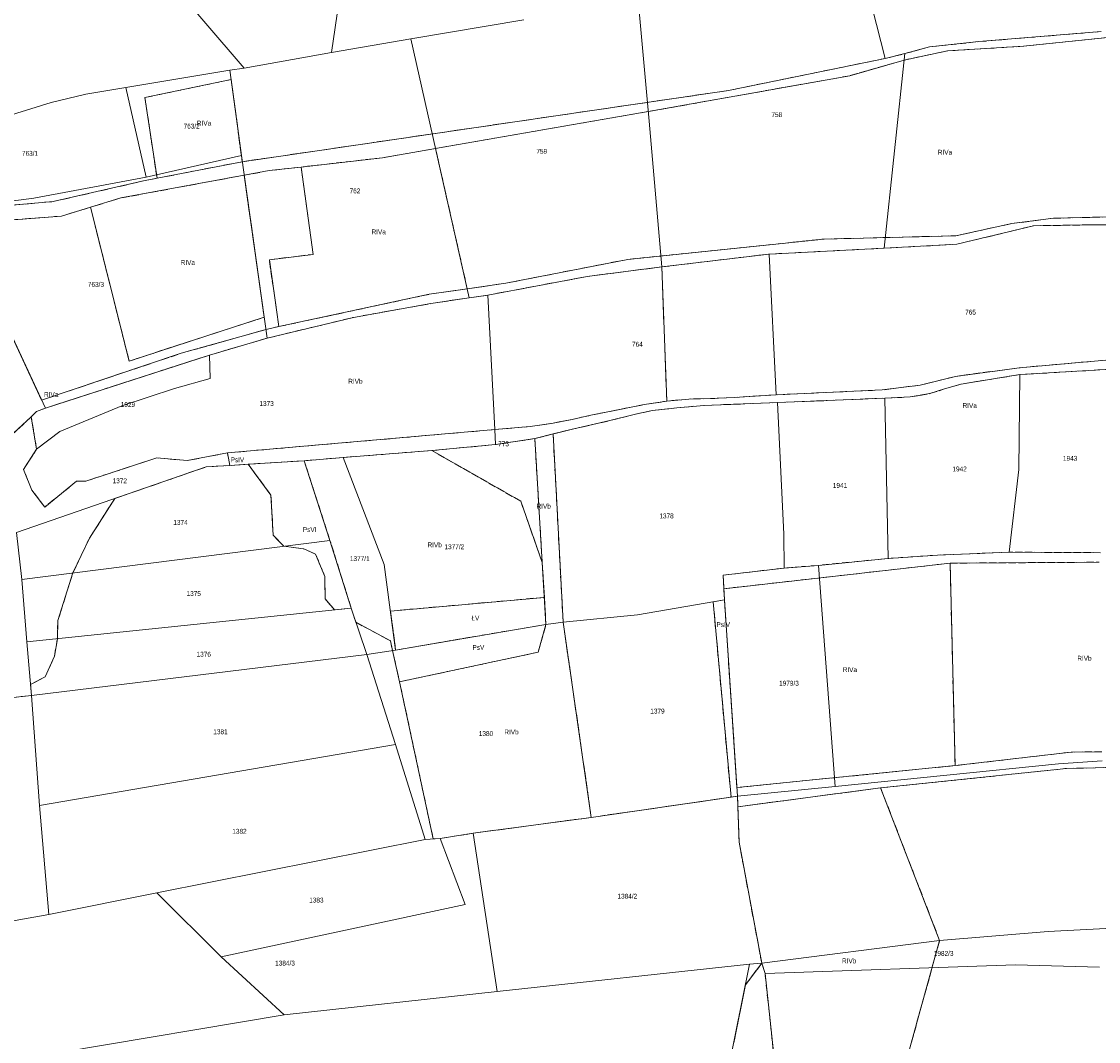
# Model space of a CAD drawing. Header units: metres. Extents: x 7496145 to 7500200, y 5498500 to 5502080.
# Tile 157 of 202: x 7498707 to 7499039, y 5499996 to 5500310. Entities that reach past the tile are written whole.
import ezdxf
from ezdxf.enums import TextEntityAlignment as Align

# ---------------------------------------------------------------- set-up
doc = ezdxf.new("R2010")
doc.units = ezdxf.units.M
doc.header["$MEASUREMENT"] = 0
for name, pattern in [('2.25_0.75', [3, 2.25, -0.75]), ('219-1000', [0]), ('egug-1000', [0])]:
    doc.linetypes.add(name, pattern=pattern)
for name, color, linetype in [('209-oznaczenie konturu klasyfikacyjnego', 7, 'CONTINUOUS'), ('211-numer działki ewidencyjnej', 7, 'CONTINUOUS'), ('217-kontur klasyfikacyjny', 7, 'CONTINUOUS'), ('218-kontur użytku gruntowego', 7, 'CONTINUOUS'), ('219-działka ewidencyjna', 7, 'CONTINUOUS')]:
    doc.layers.add(name, color=color, linetype=linetype)
doc.styles.get("Standard").update_dxf_attribs({"font": 'Working1250', "width": 0.75})

msp = doc.modelspace()

# ---------------------------------------------------------------- linework, layer by layer
at = {"layer": '217-kontur klasyfikacyjny', "color": 3, "linetype": '2.25_0.75', "lineweight": 18, "flags": 128}
for points in [[(7499002.05, 5500303.98), (7499039.71, 5500307.09)], [(7499072.66, 5500308.44), (7499015.79, 5500302.55)], [(7498986.85, 5500302.36), (7499002.05, 5500303.98)], [(7498973.24, 5500298.81), (7498979.27, 5500300.3)], [(7498992.42, 5500301.15), (7498979.06, 5500298.32)], [(7498979.27, 5500300.3), (7498986.85, 5500302.36)], [(7499015.79, 5500302.55), (7498992.42, 5500301.15)], [(7498925.02, 5500288.93), (7498973.24, 5500298.81)], [(7498979.06, 5500298.32), (7498962.41, 5500293.5)], [(7498745.47, 5500286.76), (7498772.01, 5500292.33)], [(7498772.01, 5500292.33), (7498775.16, 5500268.89)], [(7498962.41, 5500293.5), (7498900.34, 5500282.45)], [(7498775.42, 5500267.02), (7498925.02, 5500288.93)], [(7498749.18, 5500261.92), (7498745.47, 5500286.76)], [(7498900.34, 5500282.45), (7498834.9, 5500271.08)], [(7498834.9, 5500271.08), (7498818.61, 5500268.25)], [(7498844.63, 5500227.91), (7498834.9, 5500271.08)], [(7498749.18, 5500261.92), (7498775.42, 5500267.02)], [(7498775.16, 5500268.89), (7498775.42, 5500267.02)], [(7498818.61, 5500268.25), (7498793.52, 5500265.39)], [(7498783.73, 5500264.28), (7498776.01, 5500262.86)], [(7498793.52, 5500265.39), (7498783.73, 5500264.28)], [(7498797.28, 5500238.51), (7498793.52, 5500265.39)], [(7498717.23, 5500254.76), (7498745, 5500261.11)], [(7498776.01, 5500262.86), (7498738.05, 5500255.86)], [(7498745, 5500261.11), (7498749.18, 5500261.92)], [(7498776.01, 5500262.86), (7498782.2, 5500219.14)], [(7498672.71, 5500250.81), (7498717.23, 5500254.76)], [(7498738.05, 5500255.86), (7498728.72, 5500253)], [(7498728.72, 5500253), (7498719.84, 5500250.28)], [(7498740.6, 5500205.66), (7498728.72, 5500253)], [(7499025.02, 5500249.61), (7499060.2, 5500250.51)], [(7498719.84, 5500250.28), (7498682.16, 5500247.41)], [(7498995.01, 5500244.23), (7499012.21, 5500247.98)], [(7498995.32, 5500241.62), (7499018.92, 5500247.3)], [(7499012.21, 5500247.98), (7499025.02, 5500249.61)], [(7499018.92, 5500247.3), (7499034.43, 5500247.56)], [(7499034.43, 5500247.56), (7499058.18, 5500247.62)], [(7498954.52, 5500243.21), (7498995.01, 5500244.23)], [(7498894.08, 5500236.97), (7498954.52, 5500243.21)], [(7498972.92, 5500240.4), (7498995.32, 5500241.62)], [(7498783.76, 5500236.86), (7498797.28, 5500238.51)], [(7498904.55, 5500234.65), (7498937.55, 5500238.59)], [(7498937.55, 5500238.59), (7498972.92, 5500240.4)], [(7498786.64, 5500216.26), (7498783.76, 5500236.86)], [(7498856.53, 5500229.62), (7498894.08, 5500236.97)], [(7498881.57, 5500231.71), (7498904.55, 5500234.65)], [(7498906.02, 5500193.33), (7498904.55, 5500234.65)], [(7498851.03, 5500225.97), (7498881.57, 5500231.71)], [(7498832.92, 5500226.22), (7498844.63, 5500227.91)], [(7498844.63, 5500227.91), (7498856.53, 5500229.62)], [(7498786.64, 5500216.26), (7498832.92, 5500226.22)], [(7498833.4, 5500223.35), (7498845.25, 5500225.16)], [(7498845.25, 5500225.16), (7498851.03, 5500225.97)], [(7498809.65, 5500219.11), (7498833.4, 5500223.35)], [(7498782.2, 5500219.14), (7498740.6, 5500205.66)], [(7498783.11, 5500212.72), (7498809.65, 5500219.11)], [(7498756.62, 5500208.05), (7498782.73, 5500215.42)], [(7498782.73, 5500215.42), (7498786.64, 5500216.26)], [(7498705.34, 5500211.55), (7498713.67, 5500193.65)], [(7498765.31, 5500207.49), (7498783.11, 5500212.72)], [(7498713.67, 5500193.65), (7498756.62, 5500208.05)], [(7498714.83, 5500191.15), (7498765.31, 5500207.49)], [(7499057.33, 5500207.41), (7499038.75, 5500205.74)], [(7499038.75, 5500205.74), (7499014.53, 5500203.6)], [(7498994.86, 5500200.96), (7498984.06, 5500198.27)], [(7499014.53, 5500203.6), (7498994.86, 5500200.96)], [(7498996.64, 5500198.6), (7499014.74, 5500201.49)], [(7499014.74, 5500201.49), (7499044.53, 5500203.27)], [(7498984.06, 5500198.27), (7498972.3, 5500196.78)], [(7498991.49, 5500197.07), (7498996.64, 5500198.6)], [(7498919.47, 5500194.11), (7498912.87, 5500193.98)], [(7498926.78, 5500194.48), (7498919.47, 5500194.11)], [(7498939.66, 5500195.3), (7498926.78, 5500194.48)], [(7498972.3, 5500196.78), (7498939.66, 5500195.3)], [(7498940.14, 5500192.88), (7498973.17, 5500194.26)], [(7498973.17, 5500194.26), (7498980.93, 5500194.61)], [(7498980.93, 5500194.61), (7498987.03, 5500195.63)], [(7498987.03, 5500195.63), (7498991.49, 5500197.07)], [(7498712.09, 5500190.14), (7498714.83, 5500191.15)], [(7498882.72, 5500188.97), (7498891.57, 5500190.8)], [(7498891.57, 5500190.8), (7498899.09, 5500192.25)], [(7498899.09, 5500192.25), (7498906.02, 5500193.33)], [(7498901.5, 5500190.4), (7498909.18, 5500191.25)], [(7498912.87, 5500193.98), (7498906.02, 5500193.33)], [(7498909.18, 5500191.25), (7498917.54, 5500192.02)], [(7498917.54, 5500192.02), (7498940.14, 5500192.88)], [(7498710.47, 5500188.5), (7498701.13, 5500179.84)], [(7498710.47, 5500188.5), (7498712.09, 5500190.14)], [(7498712.12, 5500178.56), (7498710.47, 5500188.5)], [(7498871.12, 5500186.57), (7498876.9, 5500187.73)], [(7498876.9, 5500187.73), (7498882.72, 5500188.97)], [(7498888.55, 5500187.34), (7498896.01, 5500189.2)], [(7498896.01, 5500189.2), (7498901.5, 5500190.4)], [(7498770.84, 5500177.41), (7498853.17, 5500184.58)], [(7498853.17, 5500184.58), (7498863.98, 5500185.53)], [(7498863.98, 5500185.53), (7498871.12, 5500186.57)], [(7498871.07, 5500183.22), (7498876.99, 5500184.7)], [(7498876.99, 5500184.7), (7498888.55, 5500187.34)], [(7498865.42, 5500181.81), (7498853.35, 5500179.95)], [(7498871.07, 5500183.22), (7498865.42, 5500181.81)], [(7498867.72, 5500143.63), (7498865.42, 5500181.81)], [(7498874.15, 5500125.26), (7498871.07, 5500183.22)], [(7498708.06, 5500172.32), (7498712.12, 5500178.56)], [(7498833.71, 5500178.13), (7498806.43, 5500175.99)], [(7498853.35, 5500179.95), (7498833.71, 5500178.13)], [(7498861.11, 5500162.54), (7498833.71, 5500178.13)], [(7498749.16, 5500175.85), (7498727.26, 5500168.72)], [(7498758.47, 5500175.05), (7498749.16, 5500175.85)], [(7498770.84, 5500177.41), (7498758.47, 5500175.05)], [(7498771.58, 5500173.53), (7498770.84, 5500177.41)], [(7498794.46, 5500175), (7498777.2, 5500173.9)], [(7498806.43, 5500175.99), (7498794.46, 5500175)], [(7498802.41, 5500150.47), (7498794.46, 5500175)], [(7498710.68, 5500165.95), (7498708.06, 5500172.32)], [(7498736.22, 5500163.36), (7498764.35, 5500173.11)], [(7498764.35, 5500173.11), (7498771.58, 5500173.53)], [(7498777.2, 5500173.9), (7498771.58, 5500173.53)], [(7498777.2, 5500173.9), (7498784.24, 5500164.4)], [(7498724.45, 5500168.66), (7498714.62, 5500160.74)], [(7498727.26, 5500168.72), (7498724.45, 5500168.66)], [(7498714.62, 5500160.74), (7498710.68, 5500165.95)], [(7498784.24, 5500164.4), (7498784.92, 5500152.09)], [(7498728.4, 5500151.19), (7498736.22, 5500163.36)], [(7498867.72, 5500143.63), (7498861.11, 5500162.54)], [(7498723.29, 5500140.45), (7498728.4, 5500151.19)], [(7498784.92, 5500152.09), (7498788.23, 5500148.67)], [(7498788.23, 5500148.67), (7498794.4, 5500147.87)], [(7498794.4, 5500147.87), (7498797.98, 5500146.23)], [(7498808.94, 5500129.63), (7498802.41, 5500150.47)], [(7498797.98, 5500146.23), (7498800.83, 5500139.31)], [(7498974.16, 5500144.93), (7498952.7, 5500142.79)], [(7498989.34, 5500145.94), (7498974.16, 5500144.93)], [(7499011.39, 5500146.84), (7498989.34, 5500145.94)], [(7499039.49, 5500146.69), (7499011.39, 5500146.84)], [(7498868.37, 5500132.94), (7498867.72, 5500143.63)], [(7498942.12, 5500141.97), (7498923.42, 5500139.74)], [(7498923.62, 5500135.6), (7498993.23, 5500143.46)], [(7498952.7, 5500142.79), (7498942.12, 5500141.97)], [(7498993.23, 5500143.46), (7499039.1, 5500143.76)], [(7498994.77, 5500081.14), (7498993.23, 5500143.46)], [(7498718.66, 5500125.77), (7498723.29, 5500140.45)], [(7498800.83, 5500139.31), (7498800.89, 5500132.49)], [(7498923.42, 5500139.74), (7498923.62, 5500135.6)], [(7498923.62, 5500135.6), (7498923.79, 5500132.14)], [(7498800.89, 5500132.49), (7498803.78, 5500129.09)], [(7498821, 5500128.72), (7498868.37, 5500132.94)], [(7498868.87, 5500124.62), (7498868.37, 5500132.94)], [(7498923.79, 5500132.14), (7498920.33, 5500131.55)], [(7498920.33, 5500131.55), (7498925.81, 5500071.43)], [(7498927.63, 5500074.42), (7498923.79, 5500132.14)], [(7498803.78, 5500129.09), (7498808.94, 5500129.63)], [(7498808.94, 5500129.63), (7498810.33, 5500125.28)], [(7498822.62, 5500116.72), (7498821, 5500128.72)], [(7498718.52, 5500120.2), (7498718.66, 5500125.77)], [(7498810.33, 5500125.28), (7498820.99, 5500119.57)], [(7498822.62, 5500116.72), (7498868.87, 5500124.62)], [(7498866.48, 5500116.06), (7498868.87, 5500124.62)], [(7498882.83, 5500065.22), (7498874.15, 5500125.26)], [(7498717.62, 5500114.8), (7498718.52, 5500120.2)], [(7498820.99, 5500119.57), (7498821.66, 5500116.56)], [(7498714.73, 5500108.46), (7498717.62, 5500114.8)], [(7498821.66, 5500116.56), (7498822.62, 5500116.72)], [(7498821.66, 5500116.56), (7498823.82, 5500106.93)], [(7498823.82, 5500106.93), (7498866.48, 5500116.06)], [(7498710.29, 5500106.09), (7498714.73, 5500108.46)], [(7498710.58, 5500102.72), (7498710.29, 5500106.09)], [(7498834.17, 5500058.58), (7498823.82, 5500106.93)], [(7498695.47, 5500101.07), (7498710.58, 5500102.72)], [(7499030.44, 5500085.3), (7498994.77, 5500081.14)], [(7499039.89, 5500085.43), (7499030.44, 5500085.3)], [(7498994.77, 5500081.14), (7498927.63, 5500074.42)], [(7498971.84, 5500074.29), (7499029.08, 5500080.27)], [(7499029.08, 5500080.27), (7499073.14, 5500081.34)], [(7498925.81, 5500071.43), (7498927.81, 5500071.72)], [(7498927.81, 5500071.72), (7498927.92, 5500068.49)], [(7498927.92, 5500068.49), (7498971.84, 5500074.29)], [(7498990.01, 5500027.36), (7498971.84, 5500074.29)], [(7498925.81, 5500071.43), (7498882.83, 5500065.22)], [(7498927.92, 5500068.49), (7498928.29, 5500057.59)], [(7498882.83, 5500065.22), (7498846.51, 5500060.35)], [(7498836.31, 5500058.72), (7498834.17, 5500058.58)], [(7498846.51, 5500060.35), (7498836.31, 5500058.72)], [(7498928.29, 5500057.59), (7498935.27, 5500020.35)], [(7498973.34, 5499967.13), (7498990.01, 5500027.36)], [(7498935.27, 5500020.35), (7498930.25, 5500013.66)], [(7498936.29, 5500017.13), (7498935.27, 5500020.35)], [(7498940.39, 5499978.56), (7498936.29, 5500017.13)], [(7498930.25, 5500013.66), (7498926.66, 5499995.83)]]:
    msp.add_lwpolyline(points, dxfattribs=at)
at = {"layer": '218-kontur użytku gruntowego', "color": 3, "linetype": 'egug-1000', "lineweight": 18, "flags": 128}
for points in [[(7499002.05, 5500303.98), (7499039.71, 5500307.09)], [(7499072.66, 5500308.44), (7499015.79, 5500302.55)], [(7498986.85, 5500302.36), (7499002.05, 5500303.98)], [(7498973.24, 5500298.81), (7498979.27, 5500300.3)], [(7498992.42, 5500301.15), (7498979.06, 5500298.32)], [(7498979.27, 5500300.3), (7498986.85, 5500302.36)], [(7499015.79, 5500302.55), (7498992.42, 5500301.15)], [(7498925.02, 5500288.93), (7498973.24, 5500298.81)], [(7498979.06, 5500298.32), (7498962.41, 5500293.5)], [(7498772.01, 5500292.33), (7498745.47, 5500286.76)], [(7498775.16, 5500268.89), (7498772.01, 5500292.33)], [(7498962.41, 5500293.5), (7498900.34, 5500282.45)], [(7498775.42, 5500267.02), (7498925.02, 5500288.93)], [(7498745.47, 5500286.76), (7498749.18, 5500261.92)], [(7498900.34, 5500282.45), (7498834.9, 5500271.08)], [(7498834.9, 5500271.08), (7498818.61, 5500268.25)], [(7498834.9, 5500271.08), (7498844.63, 5500227.91)], [(7498749.18, 5500261.92), (7498775.42, 5500267.02)], [(7498775.42, 5500267.02), (7498775.16, 5500268.89)], [(7498818.61, 5500268.25), (7498793.52, 5500265.39)], [(7498783.73, 5500264.28), (7498776.01, 5500262.86)], [(7498793.52, 5500265.39), (7498783.73, 5500264.28)], [(7498793.52, 5500265.39), (7498797.28, 5500238.51)], [(7498717.23, 5500254.76), (7498745, 5500261.11)], [(7498776.01, 5500262.86), (7498738.05, 5500255.86)], [(7498745, 5500261.11), (7498749.18, 5500261.92)], [(7498782.2, 5500219.14), (7498776.01, 5500262.86)], [(7498672.71, 5500250.81), (7498717.23, 5500254.76)], [(7498738.05, 5500255.86), (7498728.72, 5500253)], [(7498728.72, 5500253), (7498719.84, 5500250.28)], [(7498728.72, 5500253), (7498740.6, 5500205.66)], [(7499025.02, 5500249.61), (7499060.2, 5500250.51)], [(7498719.84, 5500250.28), (7498682.16, 5500247.41)], [(7498995.01, 5500244.23), (7499012.21, 5500247.98)], [(7498995.32, 5500241.62), (7499018.92, 5500247.3)], [(7499012.21, 5500247.98), (7499025.02, 5500249.61)], [(7499018.92, 5500247.3), (7499034.43, 5500247.56)], [(7499034.43, 5500247.56), (7499058.18, 5500247.62)], [(7498954.52, 5500243.21), (7498995.01, 5500244.23)], [(7498894.08, 5500236.97), (7498954.52, 5500243.21)], [(7498972.92, 5500240.4), (7498995.32, 5500241.62)], [(7498797.28, 5500238.51), (7498783.76, 5500236.86)], [(7498904.55, 5500234.65), (7498937.55, 5500238.59)], [(7498937.55, 5500238.59), (7498972.92, 5500240.4)], [(7498783.76, 5500236.86), (7498786.64, 5500216.26)], [(7498856.53, 5500229.62), (7498894.08, 5500236.97)], [(7498881.57, 5500231.71), (7498904.55, 5500234.65)], [(7498906.02, 5500193.33), (7498904.55, 5500234.65)], [(7498851.03, 5500225.97), (7498881.57, 5500231.71)], [(7498832.92, 5500226.22), (7498844.63, 5500227.91)], [(7498844.63, 5500227.91), (7498856.53, 5500229.62)], [(7498786.64, 5500216.26), (7498832.92, 5500226.22)], [(7498833.4, 5500223.35), (7498845.25, 5500225.16)], [(7498845.25, 5500225.16), (7498851.03, 5500225.97)], [(7498809.65, 5500219.11), (7498833.4, 5500223.35)], [(7498740.6, 5500205.66), (7498782.2, 5500219.14)], [(7498783.11, 5500212.72), (7498809.65, 5500219.11)], [(7498756.62, 5500208.05), (7498782.73, 5500215.42)], [(7498782.73, 5500215.42), (7498786.64, 5500216.26)], [(7498705.34, 5500211.55), (7498713.67, 5500193.65)], [(7498765.31, 5500207.49), (7498783.11, 5500212.72)], [(7498713.67, 5500193.65), (7498756.62, 5500208.05)], [(7498714.83, 5500191.15), (7498765.31, 5500207.49)], [(7499057.33, 5500207.41), (7499038.75, 5500205.74)], [(7499038.75, 5500205.74), (7499014.53, 5500203.6)], [(7498994.86, 5500200.96), (7498984.06, 5500198.27)], [(7499014.53, 5500203.6), (7498994.86, 5500200.96)], [(7498996.64, 5500198.6), (7499014.74, 5500201.49)], [(7499014.74, 5500201.49), (7499044.53, 5500203.27)], [(7498984.06, 5500198.27), (7498972.3, 5500196.78)], [(7498991.49, 5500197.07), (7498996.64, 5500198.6)], [(7498919.47, 5500194.11), (7498912.87, 5500193.98)], [(7498926.78, 5500194.48), (7498919.47, 5500194.11)], [(7498939.66, 5500195.3), (7498926.78, 5500194.48)], [(7498972.3, 5500196.78), (7498939.66, 5500195.3)], [(7498940.14, 5500192.88), (7498973.17, 5500194.26)], [(7498973.17, 5500194.26), (7498980.93, 5500194.61)], [(7498980.93, 5500194.61), (7498987.03, 5500195.63)], [(7498987.03, 5500195.63), (7498991.49, 5500197.07)], [(7498712.09, 5500190.14), (7498714.83, 5500191.15)], [(7498882.72, 5500188.97), (7498891.57, 5500190.8)], [(7498891.57, 5500190.8), (7498899.09, 5500192.25)], [(7498899.09, 5500192.25), (7498906.02, 5500193.33)], [(7498901.5, 5500190.4), (7498909.18, 5500191.25)], [(7498912.87, 5500193.98), (7498906.02, 5500193.33)], [(7498909.18, 5500191.25), (7498917.54, 5500192.02)], [(7498917.54, 5500192.02), (7498940.14, 5500192.88)], [(7498710.47, 5500188.5), (7498701.13, 5500179.84)], [(7498710.47, 5500188.5), (7498712.09, 5500190.14)], [(7498712.12, 5500178.56), (7498710.47, 5500188.5)], [(7498871.12, 5500186.57), (7498876.9, 5500187.73)], [(7498876.9, 5500187.73), (7498882.72, 5500188.97)], [(7498888.55, 5500187.34), (7498896.01, 5500189.2)], [(7498896.01, 5500189.2), (7498901.5, 5500190.4)], [(7498770.84, 5500177.41), (7498853.17, 5500184.58)], [(7498853.17, 5500184.58), (7498863.98, 5500185.53)], [(7498863.98, 5500185.53), (7498871.12, 5500186.57)], [(7498871.07, 5500183.22), (7498876.99, 5500184.7)], [(7498876.99, 5500184.7), (7498888.55, 5500187.34)], [(7498865.42, 5500181.81), (7498853.35, 5500179.95)], [(7498871.07, 5500183.22), (7498865.42, 5500181.81)], [(7498867.72, 5500143.63), (7498865.42, 5500181.81)], [(7498874.15, 5500125.26), (7498871.07, 5500183.22)], [(7498708.06, 5500172.32), (7498712.12, 5500178.56)], [(7498833.71, 5500178.13), (7498806.43, 5500175.99)], [(7498853.35, 5500179.95), (7498833.71, 5500178.13)], [(7498833.71, 5500178.13), (7498861.11, 5500162.54)], [(7498749.16, 5500175.85), (7498727.26, 5500168.72)], [(7498758.47, 5500175.05), (7498749.16, 5500175.85)], [(7498770.84, 5500177.41), (7498758.47, 5500175.05)], [(7498771.58, 5500173.53), (7498770.84, 5500177.41)], [(7498794.46, 5500175), (7498777.2, 5500173.9)], [(7498806.43, 5500175.99), (7498794.46, 5500175)], [(7498794.46, 5500175), (7498802.41, 5500150.47)], [(7498710.68, 5500165.95), (7498708.06, 5500172.32)], [(7498736.22, 5500163.36), (7498764.35, 5500173.11)], [(7498764.35, 5500173.11), (7498771.58, 5500173.53)], [(7498777.2, 5500173.9), (7498771.58, 5500173.53)], [(7498777.2, 5500173.9), (7498784.24, 5500164.4)], [(7498724.45, 5500168.66), (7498714.62, 5500160.74)], [(7498727.26, 5500168.72), (7498724.45, 5500168.66)], [(7498714.62, 5500160.74), (7498710.68, 5500165.95)], [(7498784.24, 5500164.4), (7498784.92, 5500152.09)], [(7498728.4, 5500151.19), (7498736.22, 5500163.36)], [(7498861.11, 5500162.54), (7498867.72, 5500143.63)], [(7498723.29, 5500140.45), (7498728.4, 5500151.19)], [(7498784.92, 5500152.09), (7498788.23, 5500148.67)], [(7498788.23, 5500148.67), (7498794.4, 5500147.87)], [(7498794.4, 5500147.87), (7498797.98, 5500146.23)], [(7498802.41, 5500150.47), (7498808.94, 5500129.63)], [(7498797.98, 5500146.23), (7498800.83, 5500139.31)], [(7498974.16, 5500144.93), (7498952.7, 5500142.79)], [(7498989.34, 5500145.94), (7498974.16, 5500144.93)], [(7499011.39, 5500146.84), (7498989.34, 5500145.94)], [(7499039.49, 5500146.69), (7499011.39, 5500146.84)], [(7498868.37, 5500132.94), (7498867.72, 5500143.63)], [(7498942.12, 5500141.97), (7498923.42, 5500139.74)], [(7498923.62, 5500135.6), (7498993.23, 5500143.46)], [(7498952.7, 5500142.79), (7498942.12, 5500141.97)], [(7499039.1, 5500143.76), (7498993.23, 5500143.46)], [(7498993.23, 5500143.46), (7498994.77, 5500081.14)], [(7498718.66, 5500125.77), (7498723.29, 5500140.45)], [(7498800.83, 5500139.31), (7498800.89, 5500132.49)], [(7498923.42, 5500139.74), (7498923.62, 5500135.6)], [(7498923.62, 5500135.6), (7498923.79, 5500132.14)], [(7498800.89, 5500132.49), (7498803.78, 5500129.09)], [(7498868.37, 5500132.94), (7498821, 5500128.72)], [(7498868.87, 5500124.62), (7498868.37, 5500132.94)], [(7498923.79, 5500132.14), (7498920.33, 5500131.55)], [(7498920.33, 5500131.55), (7498925.81, 5500071.43)], [(7498923.79, 5500132.14), (7498927.63, 5500074.42)], [(7498803.78, 5500129.09), (7498808.94, 5500129.63)], [(7498808.94, 5500129.63), (7498810.33, 5500125.28)], [(7498821, 5500128.72), (7498822.62, 5500116.72)], [(7498718.52, 5500120.2), (7498718.66, 5500125.77)], [(7498810.33, 5500125.28), (7498820.99, 5500119.57)], [(7498822.62, 5500116.72), (7498868.87, 5500124.62)], [(7498866.48, 5500116.06), (7498868.87, 5500124.62)], [(7498882.83, 5500065.22), (7498874.15, 5500125.26)], [(7498717.62, 5500114.8), (7498718.52, 5500120.2)], [(7498820.99, 5500119.57), (7498821.66, 5500116.56)], [(7498714.73, 5500108.46), (7498717.62, 5500114.8)], [(7498822.62, 5500116.72), (7498821.66, 5500116.56)], [(7498821.66, 5500116.56), (7498823.82, 5500106.93)], [(7498823.82, 5500106.93), (7498866.48, 5500116.06)], [(7498710.29, 5500106.09), (7498714.73, 5500108.46)], [(7498710.58, 5500102.72), (7498710.29, 5500106.09)], [(7498834.17, 5500058.58), (7498823.82, 5500106.93)], [(7498695.47, 5500101.07), (7498710.58, 5500102.72)], [(7498994.77, 5500081.14), (7499030.44, 5500085.3)], [(7499030.44, 5500085.3), (7499039.89, 5500085.43)], [(7498927.63, 5500074.42), (7498994.77, 5500081.14)], [(7499029.08, 5500080.27), (7498971.84, 5500074.29)], [(7499073.14, 5500081.34), (7499029.08, 5500080.27)], [(7498925.81, 5500071.43), (7498927.81, 5500071.72)], [(7498927.81, 5500071.72), (7498927.92, 5500068.49)], [(7498971.84, 5500074.29), (7498927.92, 5500068.49)], [(7498971.84, 5500074.29), (7498990.01, 5500027.36)], [(7498925.81, 5500071.43), (7498882.83, 5500065.22)], [(7498927.92, 5500068.49), (7498928.29, 5500057.59)], [(7498882.83, 5500065.22), (7498846.51, 5500060.35)], [(7498836.31, 5500058.72), (7498834.17, 5500058.58)], [(7498846.51, 5500060.35), (7498836.31, 5500058.72)], [(7498928.29, 5500057.59), (7498935.27, 5500020.35)], [(7498990.01, 5500027.36), (7498973.34, 5499967.13)], [(7498935.27, 5500020.35), (7498930.25, 5500013.66)], [(7498935.27, 5500020.35), (7498936.29, 5500017.13)], [(7498936.29, 5500017.13), (7498940.39, 5499978.56)], [(7498930.25, 5500013.66), (7498926.66, 5499995.83)]]:
    msp.add_lwpolyline(points, dxfattribs=at)
at = {"layer": '219-działka ewidencyjna', "color": 3, "linetype": '219-1000', "lineweight": 18, "flags": 128}
for points in [[(7498802.84, 5500300.61), (7498810.76, 5500354.62)], [(7498965.33, 5500329.84), (7498973.24, 5500298.81)], [(7498751.82, 5500324.13), (7498776.05, 5500295.86)], [(7498897.24, 5500316.78), (7498900.61, 5500279.49)], [(7498827.29, 5500304.83), (7498862.02, 5500310.7)], [(7498827.29, 5500304.83), (7498802.84, 5500300.61)], [(7498827.29, 5500304.83), (7498845.25, 5500225.16)], [(7498776.05, 5500295.86), (7498802.84, 5500300.61)], [(7498972.92, 5500240.4), (7498979.27, 5500300.3)], [(7498973.24, 5500298.81), (7498979.27, 5500300.3)], [(7498739.57, 5500289.88), (7498771.62, 5500295.2)], [(7498771.62, 5500295.2), (7498776.05, 5500295.86)], [(7498771.62, 5500295.2), (7498775.16, 5500268.89)], [(7498716.61, 5500285.22), (7498727.28, 5500287.85)], [(7498727.28, 5500287.85), (7498739.57, 5500289.88)], [(7498739.57, 5500289.88), (7498745.87, 5500262.24)], [(7498669.36, 5500270.56), (7498716.61, 5500285.22)], [(7498900.61, 5500279.49), (7498904.55, 5500234.65)], [(7498745.87, 5500262.24), (7498775.16, 5500268.89)], [(7498775.16, 5500268.89), (7498783.11, 5500212.72)], [(7498711.32, 5500255.79), (7498745.87, 5500262.24)], [(7498672.71, 5500250.81), (7498711.32, 5500255.79)], [(7498995.32, 5500241.62), (7499018.92, 5500247.3)], [(7499018.92, 5500247.3), (7499034.43, 5500247.56)], [(7499034.43, 5500247.56), (7499058.18, 5500247.62)], [(7498714.83, 5500191.15), (7498689.24, 5500246.14)], [(7498972.92, 5500240.4), (7498995.32, 5500241.62)], [(7498904.55, 5500234.65), (7498937.55, 5500238.59)], [(7498937.55, 5500238.59), (7498972.92, 5500240.4)], [(7498937.55, 5500238.59), (7498939.66, 5500195.3)], [(7498881.57, 5500231.71), (7498904.55, 5500234.65)], [(7498881.57, 5500231.71), (7498851.03, 5500225.97)], [(7498833.4, 5500223.35), (7498845.25, 5500225.16)], [(7498845.25, 5500225.16), (7498851.03, 5500225.97)], [(7498851.03, 5500225.97), (7498853.17, 5500184.58)], [(7498809.65, 5500219.11), (7498833.4, 5500223.35)], [(7498809.65, 5500219.11), (7498783.11, 5500212.72)], [(7498765.31, 5500207.49), (7498783.11, 5500212.72)], [(7498714.83, 5500191.15), (7498765.31, 5500207.49)], [(7498765.31, 5500207.49), (7498765.58, 5500200.29)], [(7499038.75, 5500205.74), (7499057.33, 5500207.41)], [(7499014.53, 5500203.6), (7499038.75, 5500205.74)], [(7498994.86, 5500200.96), (7498984.06, 5500198.27)], [(7498994.86, 5500200.96), (7499014.53, 5500203.6)], [(7498996.64, 5500198.6), (7499014.74, 5500201.49)], [(7499014.38, 5500172.32), (7499014.74, 5500201.49)], [(7499014.74, 5500201.49), (7499044.53, 5500203.27)], [(7498754.55, 5500197.17), (7498765.58, 5500200.29)], [(7498972.3, 5500196.78), (7498984.06, 5500198.27)], [(7498991.49, 5500197.07), (7498996.64, 5500198.6)], [(7498738.38, 5500191.91), (7498754.55, 5500197.17)], [(7498912.87, 5500193.98), (7498919.47, 5500194.11)], [(7498919.47, 5500194.11), (7498926.78, 5500194.48)], [(7498926.78, 5500194.48), (7498939.66, 5500195.3)], [(7498939.66, 5500195.3), (7498972.3, 5500196.78)], [(7498940.14, 5500192.88), (7498973.17, 5500194.26)], [(7498973.17, 5500194.26), (7498980.93, 5500194.61)], [(7498973.17, 5500194.26), (7498974.16, 5500144.93)], [(7498980.93, 5500194.61), (7498987.03, 5500195.63)], [(7498987.03, 5500195.63), (7498991.49, 5500197.07)], [(7498714.83, 5500191.15), (7498712.09, 5500190.14)], [(7498738.38, 5500191.91), (7498719.26, 5500184.01)], [(7498882.72, 5500188.97), (7498891.57, 5500190.8)], [(7498891.57, 5500190.8), (7498899.09, 5500192.25)], [(7498899.09, 5500192.25), (7498906.02, 5500193.33)], [(7498901.5, 5500190.4), (7498909.18, 5500191.25)], [(7498906.02, 5500193.33), (7498912.87, 5500193.98)], [(7498909.18, 5500191.25), (7498917.54, 5500192.02)], [(7498917.54, 5500192.02), (7498940.14, 5500192.88)], [(7498940.14, 5500192.88), (7498942.1, 5500152.34)], [(7498701.13, 5500179.84), (7498710.47, 5500188.5)], [(7498710.47, 5500188.5), (7498712.09, 5500190.14)], [(7498710.47, 5500188.5), (7498712.12, 5500178.56)], [(7498871.12, 5500186.57), (7498876.9, 5500187.73)], [(7498876.9, 5500187.73), (7498882.72, 5500188.97)], [(7498888.55, 5500187.34), (7498896.01, 5500189.2)], [(7498896.01, 5500189.2), (7498901.5, 5500190.4)], [(7498853.17, 5500184.58), (7498863.98, 5500185.53)], [(7498853.17, 5500184.58), (7498853.35, 5500179.95)], [(7498863.98, 5500185.53), (7498871.12, 5500186.57)], [(7498865.42, 5500181.81), (7498876.99, 5500184.7)], [(7498876.99, 5500184.7), (7498888.55, 5500187.34)], [(7498712.12, 5500178.56), (7498719.26, 5500184.01)], [(7498853.35, 5500179.95), (7498865.42, 5500181.81)], [(7498865.42, 5500181.81), (7498868.87, 5500124.62)], [(7498708.06, 5500172.32), (7498712.12, 5500178.56)], [(7498806.43, 5500175.99), (7498833.71, 5500178.13)], [(7498833.71, 5500178.13), (7498853.35, 5500179.95)], [(7498727.26, 5500168.72), (7498749.16, 5500175.85)], [(7498749.16, 5500175.85), (7498758.47, 5500175.05)], [(7498758.47, 5500175.05), (7498770.84, 5500177.41)], [(7498770.84, 5500177.41), (7498771.58, 5500173.53)], [(7498771.58, 5500173.53), (7498783.98, 5500174.34)], [(7498783.98, 5500174.34), (7498794.46, 5500175)], [(7498794.46, 5500175), (7498806.43, 5500175.99)], [(7498794.46, 5500175), (7498802.41, 5500150.47)], [(7498806.43, 5500175.99), (7498819.07, 5500143.05)], [(7498705.99, 5500152.87), (7498764.35, 5500173.11)], [(7498708.06, 5500172.32), (7498710.68, 5500165.95)], [(7498764.35, 5500173.11), (7498771.58, 5500173.53)], [(7499011.39, 5500146.84), (7499014.38, 5500172.32)], [(7498714.62, 5500160.74), (7498724.45, 5500168.66)], [(7498724.45, 5500168.66), (7498727.26, 5500168.72)], [(7498710.68, 5500165.95), (7498714.62, 5500160.74)], [(7498705.99, 5500152.87), (7498707.62, 5500138.47)], [(7498942.1, 5500152.34), (7498942.12, 5500141.97)], [(7498707.62, 5500138.47), (7498802.41, 5500150.47)], [(7498802.41, 5500150.47), (7498808.94, 5500129.63)], [(7498952.7, 5500142.79), (7498974.16, 5500144.93)], [(7498974.16, 5500144.93), (7498989.34, 5500145.94)], [(7498989.34, 5500145.94), (7499011.39, 5500146.84)], [(7499011.39, 5500146.84), (7499039.49, 5500146.69)], [(7498819.07, 5500143.05), (7498822.62, 5500116.72)], [(7498923.42, 5500139.74), (7498942.12, 5500141.97)], [(7498942.12, 5500141.97), (7498952.7, 5500142.79)], [(7498952.7, 5500142.79), (7498957.82, 5500074.72)], [(7498707.62, 5500138.47), (7498709.17, 5500119.23)], [(7498923.42, 5500139.74), (7498923.79, 5500132.14)], [(7498897.02, 5500127.56), (7498923.79, 5500132.14)], [(7498923.79, 5500132.14), (7498927.81, 5500071.72)], [(7498709.17, 5500119.23), (7498808.94, 5500129.63)], [(7498808.94, 5500129.63), (7498813.79, 5500115.33)], [(7498822.62, 5500116.72), (7498868.87, 5500124.62)], [(7498868.87, 5500124.62), (7498874.15, 5500125.26)], [(7498874.15, 5500125.26), (7498897.02, 5500127.56)], [(7498874.15, 5500125.26), (7498882.83, 5500065.22)], [(7498709.17, 5500119.23), (7498710.58, 5500102.72)], [(7498710.58, 5500102.72), (7498813.79, 5500115.33)], [(7498822.62, 5500116.72), (7498813.79, 5500115.33)], [(7498813.79, 5500115.33), (7498822.55, 5500087.63)], [(7498695.47, 5500101.07), (7498710.58, 5500102.72)], [(7498710.58, 5500102.72), (7498712.98, 5500068.84)], [(7498712.98, 5500068.84), (7498822.55, 5500087.63)], [(7498822.55, 5500087.63), (7498831.68, 5500058.42)], [(7499026.6, 5500081.75), (7498957.82, 5500074.72)], [(7499026.6, 5500081.75), (7499039.99, 5500082.58)], [(7498882.83, 5500065.22), (7498927.81, 5500071.72)], [(7498927.81, 5500071.72), (7498957.82, 5500074.72)], [(7498927.81, 5500071.72), (7498928.29, 5500057.59)], [(7498712.98, 5500068.84), (7498715.9, 5500035.36)], [(7498846.51, 5500060.35), (7498882.83, 5500065.22)], [(7498749.12, 5500042.02), (7498831.68, 5500058.42)], [(7498836.31, 5500058.72), (7498831.68, 5500058.42)], [(7498836.31, 5500058.72), (7498846.51, 5500060.35)], [(7498836.31, 5500058.72), (7498843.98, 5500038.38)], [(7498846.51, 5500060.35), (7498853.81, 5500011.67)], [(7498928.29, 5500057.59), (7498935.27, 5500020.35)], [(7498715.9, 5500035.36), (7498749.12, 5500042.02)], [(7498768.92, 5500022.32), (7498749.12, 5500042.02)], [(7498768.92, 5500022.32), (7498843.98, 5500038.38)], [(7498669.76, 5500027.1), (7498715.9, 5500035.36)], [(7498990.01, 5500027.36), (7499023.4, 5500030.13)], [(7499023.4, 5500030.13), (7499041.16, 5500031.06)], [(7498935.27, 5500020.35), (7498990.01, 5500027.36)], [(7498788.28, 5500004.48), (7498768.92, 5500022.32)], [(7498853.81, 5500011.67), (7498931.52, 5500019.99)], [(7498922.42, 5499974.79), (7498931.52, 5500019.99)], [(7498931.52, 5500019.99), (7498935.27, 5500020.35)], [(7498935.27, 5500020.35), (7498936.29, 5500017.13)], [(7498936.29, 5500017.13), (7499013.38, 5500019.83)], [(7499013.38, 5500019.83), (7499039.25, 5500019.15)], [(7498788.28, 5500004.48), (7498853.81, 5500011.67)], [(7498788.28, 5500004.48), (7498719.91, 5499992.98)]]:
    msp.add_lwpolyline(points, dxfattribs=at)

# ---------------------------------------------------------------- texts
at = {"layer": '209-oznaczenie konturu klasyfikacyjnego', "color": 3, "linetype": 'Continuous', "lineweight": 18, "width": 0.79}
for s, p in [('RIVa', (7498761.45, 5500278.13)), ('RIVa', (7498989.45, 5500269.18)), ('RIVa', (7498815.2, 5500244.67)), ('RIVa', (7498756.46, 5500235.26)), ('RIVb', (7498808.04, 5500198.7)), ('RIVa', (7498714.41, 5500194.65)), ('RIVa', (7498997.07, 5500191.22)), ('PsIV', (7498771.84, 5500174.53)), ('RIVb', (7498865.97, 5500160.26)), ('PsVI', (7498794.07, 5500153.05)), ('RIVb', (7498832.42, 5500148.35)), ('ŁV', (7498845.94, 5500125.83)), ('PsIV', (7498921.33, 5500123.81)), ('PsV', (7498846.27, 5500116.78)), ('RIVb', (7499032.38, 5500113.45)), ('RIVa', (7498960.2, 5500109.94)), ('RIVb', (7498856.07, 5500090.75)), ('RIVb', (7498959.97, 5500020.31))]:
    msp.add_text(s, height=1.5, dxfattribs=at).set_placement(p)
at = {"layer": '211-numer działki ewidencyjnej', "color": 3, "linetype": 'Continuous', "lineweight": 18, "width": 0.79}
for s, p in [('758', (7498938.26, 5500282.25)), ('763/2', (7498757.37, 5500278.72)), ('763/1', (7498707.62, 5500270.35)), ('759', (7498865.92, 5500270.97)), ('762', (7498808.44, 5500258.78)), ('763/3', (7498727.91, 5500230.02)), ('765', (7498997.87, 5500221.46)), ('764', (7498895.35, 5500211.59)), ('1929', (7498738.03, 5500193.03)), ('1373', (7498780.71, 5500193.36)), ('773', (7498854.17, 5500180.95)), ('1942', (7498993.96, 5500173.21)), ('1372', (7498735.53, 5500169.58)), ('1941', (7498957.15, 5500168.12)), ('1378', (7498903.77, 5500158.75)), ('1374', (7498754.2, 5500156.74)), ('1377/2', (7498837.65, 5500149.27)), ('1377/1', (7498808.54, 5500145.6)), ('1375', (7498758.28, 5500134.85)), ('1376', (7498761.37, 5500116.18)), ('1979/3', (7498940.62, 5500107.26)), ('1379', (7498900.98, 5500098.68)), ('1381', (7498766.5, 5500092.32)), ('1380', (7498848.2, 5500091.76)), ('1382', (7498772.35, 5500061.69)), ('1384/2', (7498890.89, 5500041.7)), ('1383', (7498796.02, 5500040.52)), ('1982/3', (7498988.22, 5500024.1)), ('1384/3', (7498785.55, 5500021.11))]:
    msp.add_text(s, height=1.5, dxfattribs=at).set_placement(p, align=Align.TOP_LEFT)
msp.add_text('1943', height=1.5, dxfattribs=at).set_placement((7499027.96, 5500174.98))

doc.saveas('drawing.dxf')
